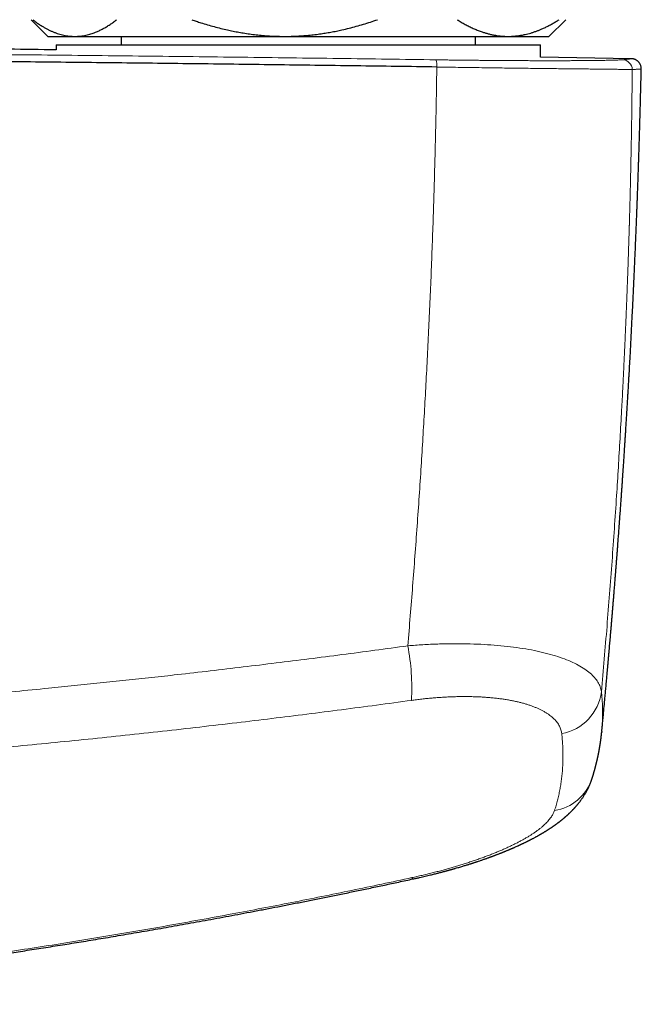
# Model space of a CAD drawing. Header units: millimetres. Extents: x 8 to 869, y 12 to 463.
# Tile 24 of 55: x 507 to 545, y 169 to 228. Entities that reach past the tile are written whole.
import ezdxf

# ---------------------------------------------------------------- set-up
doc = ezdxf.new("R2010")
doc.units = ezdxf.units.MM

msp = doc.modelspace()

# ---------------------------------------------------------------- linework, layer by layer
at = {"color": 7, "linetype": 'Continuous', "lineweight": 30}
for p, q in [((508, 227.917), (509, 226.917)), ((539, 226.917), (540, 227.917)), ((509, 226.917), (510.616, 226.917)), ((510.616, 226.917), (523.174, 226.917)), ((513.4, 226.917), (513.4, 226.417)), ((523.174, 226.917), (536.558, 226.917)), ((534.6, 226.417), (534.6, 226.917)), ((536.558, 226.917), (539, 226.917)), ((509.5, 226.417), (509.5, 226.102)), ((509.5, 226.417), (509.5, 226.102)), ((509.5, 226.417), (538.5, 226.417)), ((538.5, 225.667), (538.5, 226.417)), ((538.5, 225.667), (538.5, 226.417)), ((543.921, 225.578), (538.5, 225.678)), ((543.921, 225.578), (543.923, 225.578)), ((544.525, 224.963), (544.525, 224.963)), ((542.159, 185.269), (542.156, 185.242))]:
    msp.add_line(p, q, dxfattribs=at)
at = {"color": 252, "linetype": 'Continuous', "lineweight": 0, "flags": 128}
msp.add_lwpolyline([(530.794, 176.522), (530.806, 176.501), (530.817, 176.484), (530.827, 176.469), (530.837, 176.458), (530.846, 176.45), (530.855, 176.446), (530.862, 176.444), (530.866, 176.444)], dxfattribs=at)
at = {"color": 252, "linetype": 'Continuous', "lineweight": 0}
for centre, radius, start, end in [((531.18, 225.175), 1.109, 355.17612, 17.76897), ((543.384, 224.919), 0.599, 1.0599, 88.68912), ((517.665, 187.922), 13.121, 356.58745, 10.93471), ((539.232, 188.029), 2.93, 280.48685, 352.81517), ((538.9, 183.328), 2.816, 278.85061, 341.22763)]:
    msp.add_arc(centre, radius, start, end, dxfattribs=at)
at = {"color": 7, "linetype": 'Continuous', "lineweight": 30}
for points, knots in [([(508.102, 227.917), (508.169, 227.867), (508.301, 227.767), (508.502, 227.629), (508.688, 227.512), (508.858, 227.413), (509.013, 227.331), (509.167, 227.256), (509.324, 227.187), (509.483, 227.125), (509.643, 227.07), (509.803, 227.024), (509.965, 226.985), (510.127, 226.955), (510.29, 226.934), (510.453, 226.92), (510.562, 226.918), (510.616, 226.917)], [0, 0, 0, 0, 0.081976, 0.163962, 0.245936, 0.307749, 0.369574, 0.431398, 0.49321, 0.556281, 0.619369, 0.682455, 0.745525, 0.809135, 0.872763, 0.936391, 1, 1, 1, 1]), ([(510.616, 226.917), (510.645, 226.918), (510.729, 226.918), (510.866, 226.926), (511.029, 226.944), (511.191, 226.97), (511.352, 227.004), (511.505, 227.045), (511.649, 227.09), (511.784, 227.138), (511.94, 227.2), (512.116, 227.279), (512.316, 227.381), (512.519, 227.496), (512.724, 227.625), (512.928, 227.765), (513.063, 227.867), (513.13, 227.917)], [0, 0, 0, 0, 0.034083, 0.097391, 0.160726, 0.22407, 0.287406, 0.350716, 0.403936, 0.457161, 0.510382, 0.588811, 0.66724, 0.750415, 0.833615, 0.916819, 1, 1, 1, 1]), ([(517.614, 227.917), (517.706, 227.886), (517.889, 227.823), (518.204, 227.721), (518.557, 227.612), (518.951, 227.501), (519.348, 227.398), (519.728, 227.308), (520.092, 227.23), (520.439, 227.164), (520.802, 227.103), (521.181, 227.048), (521.577, 227.001), (521.974, 226.964), (522.373, 226.937), (522.773, 226.921), (523.04, 226.918), (523.174, 226.917)], [0, 0, 0, 0, 0.051217, 0.102435, 0.174578, 0.246739, 0.318897, 0.391038, 0.45329, 0.515548, 0.577799, 0.64795, 0.718111, 0.78826, 0.858836, 0.929425, 1, 1, 1, 1]), ([(523.174, 226.917), (523.238, 226.918), (523.43, 226.918), (523.749, 226.927), (524.13, 226.946), (524.511, 226.976), (524.891, 227.014), (525.256, 227.06), (525.606, 227.113), (525.942, 227.17), (526.276, 227.235), (526.642, 227.313), (527.039, 227.407), (527.467, 227.52), (527.892, 227.643), (528.314, 227.774), (528.594, 227.87), (528.733, 227.917)], [0, 0, 0, 0, 0.034083, 0.101348, 0.168644, 0.235952, 0.303251, 0.370518, 0.430447, 0.490389, 0.550332, 0.610262, 0.688185, 0.766138, 0.844107, 0.922069, 1, 1, 1, 1]), ([(533.512, 227.917), (533.59, 227.869), (533.746, 227.772), (533.982, 227.637), (534.22, 227.512), (534.46, 227.398), (534.702, 227.294), (534.926, 227.21), (535.132, 227.141), (535.319, 227.086), (535.508, 227.039), (535.697, 226.998), (535.887, 226.966), (536.077, 226.942), (536.269, 226.925), (536.429, 226.918), (536.525, 226.918), (536.558, 226.917)], [0, 0, 0, 0, 0.0794925, 0.1589941, 0.2384844, 0.3183785, 0.3982846, 0.4781764, 0.5392277, 0.6002931, 0.6613575, 0.7224074, 0.7839416, 0.8454921, 0.9070421, 0.9685757, 1, 1, 1, 1]), ([(536.558, 226.917), (536.625, 226.918), (536.761, 226.92), (536.964, 226.935), (537.168, 226.957), (537.37, 226.989), (537.562, 227.028), (537.742, 227.072), (537.912, 227.119), (538.079, 227.172), (538.245, 227.231), (538.409, 227.294), (538.588, 227.369), (538.782, 227.457), (538.989, 227.561), (539.195, 227.672), (539.4, 227.79), (539.535, 227.875), (539.603, 227.917)], [0, 0, 0, 0, 0.065449, 0.130926, 0.196415, 0.261894, 0.327345, 0.382403, 0.437466, 0.492525, 0.54654, 0.60056, 0.654576, 0.723644, 0.792733, 0.861832, 0.930927, 1, 1, 1, 1]), ([(509.5, 226.112), (508.55, 226.124), (505.037, 226.168), (498.963, 226.232), (491.489, 226.301), (484.229, 226.358), (477.183, 226.402), (470.136, 226.437), (463.09, 226.462), (456.043, 226.477), (448.782, 226.482), (441.309, 226.477), (433.621, 226.459), (425.934, 226.429), (418.247, 226.388), (410.56, 226.335), (402.873, 226.27), (395.519, 226.197), (390.729, 226.141), (388.5, 226.115)], [0, 0, 0, 0, 0.023559, 0.087088, 0.150617, 0.208853, 0.267088, 0.325324, 0.383561, 0.441797, 0.500033, 0.563564, 0.627094, 0.690625, 0.754155, 0.817685, 0.881214, 0.944743, 1, 1, 1, 1]), ([(532.285, 225.082), (530.665, 225.105), (527.425, 225.151), (522.562, 225.215), (517.696, 225.275), (512.828, 225.332), (507.958, 225.384), (503.179, 225.431), (498.49, 225.473), (493.893, 225.51), (489.295, 225.544), (484.695, 225.575), (480.094, 225.601), (475.492, 225.625), (470.89, 225.644), (466.287, 225.66), (461.683, 225.672), (457.106, 225.68), (452.557, 225.684), (448.034, 225.685), (443.512, 225.683), (438.963, 225.677), (434.386, 225.667), (429.782, 225.654), (425.179, 225.637), (420.577, 225.616), (416.003, 225.592), (411.457, 225.564), (406.94, 225.533), (402.424, 225.498), (397.879, 225.46), (393.305, 225.417), (388.701, 225.371), (384.1, 225.321), (379.5, 225.268), (374.902, 225.21), (370.307, 225.149), (367.246, 225.106), (365.715, 225.084)], [0, 0, 0, 0, 0.0292677, 0.0585355, 0.0878036, 0.1170719, 0.1463404, 0.1756091, 0.2032055, 0.230802, 0.2583986, 0.2859954, 0.3135923, 0.3411894, 0.3687865, 0.3963837, 0.423981, 0.4515783, 0.4786829, 0.5057876, 0.5328922, 0.5599969, 0.5875944, 0.6151918, 0.6427893, 0.6703867, 0.697984, 0.7250885, 0.7521929, 0.7792972, 0.8064015, 0.8340588, 0.8617159, 0.889373, 0.9170299, 0.9446868, 0.9723434, 1, 1, 1, 1]), ([(544.525, 224.963), (544.525, 224.986), (544.525, 225.03), (544.515, 225.095), (544.5, 225.155), (544.48, 225.209), (544.457, 225.258), (544.431, 225.303), (544.402, 225.343), (544.373, 225.379), (544.343, 225.41), (544.312, 225.437), (544.278, 225.463), (544.243, 225.487), (544.209, 225.507), (544.182, 225.52), (544.155, 225.532), (544.125, 225.544), (544.096, 225.553), (544.072, 225.559), (544.053, 225.564), (544.035, 225.568), (544.018, 225.57), (544.002, 225.573), (543.987, 225.575), (543.973, 225.576), (543.96, 225.577), (543.947, 225.578), (543.935, 225.578), (543.928, 225.578), (543.924, 225.578)], [0, 0, 0, 0, 0.032515, 0.064008, 0.094128, 0.122578, 0.149123, 0.173595, 0.200086, 0.223771, 0.246646, 0.268989, 0.290791, 0.317283, 0.341247, 0.361798, 0.38037, 0.419004, 0.460313, 0.493105, 0.52769, 0.565417, 0.607348, 0.653525, 0.703978, 0.755486, 0.810831, 0.870026, 0.933079, 1, 1, 1, 1]), ([(542.159, 185.269), (542.16, 185.282), (542.164, 185.315), (542.169, 185.37), (542.177, 185.457), (542.188, 185.571), (542.203, 185.721), (542.218, 185.888), (542.236, 186.071), (542.28, 186.54), (542.329, 187.063), (542.382, 187.636), (542.414, 187.982), (542.449, 188.37), (542.477, 188.673), (542.496, 188.888), (542.503, 188.972), (542.51, 189.048), (542.516, 189.112), (542.521, 189.166), (542.525, 189.211), (542.528, 189.247), (542.531, 189.277), (542.533, 189.303), (542.535, 189.331), (542.539, 189.366), (542.542, 189.41), (542.547, 189.461), (542.553, 189.524), (542.559, 189.601), (542.567, 189.691), (542.576, 189.792), (542.586, 189.901), (542.596, 190.013), (542.614, 190.219), (542.639, 190.515), (542.673, 190.897), (542.7, 191.221), (542.723, 191.489), (542.742, 191.707), (542.76, 191.929), (542.78, 192.159), (542.799, 192.396), (542.82, 192.641), (542.841, 192.892), (542.862, 193.152), (542.883, 193.416), (542.905, 193.683), (542.927, 193.954), (542.945, 194.181), (542.96, 194.363), (542.97, 194.493), (542.98, 194.617), (542.989, 194.734), (542.998, 194.847), (543.007, 194.956), (543.015, 195.059), (543.022, 195.153), (543.029, 195.238), (543.035, 195.313), (543.04, 195.379), (543.044, 195.435), (543.048, 195.481), (543.05, 195.517), (543.052, 195.544), (543.054, 195.569), (543.056, 195.596), (543.059, 195.632), (543.063, 195.679), (543.067, 195.738), (543.073, 195.812), (543.08, 195.902), (543.088, 196.01), (543.097, 196.128), (543.107, 196.26), (543.119, 196.407), (543.131, 196.57), (543.144, 196.745), (543.158, 196.931), (543.173, 197.13), (543.188, 197.325), (543.202, 197.514), (543.215, 197.696), (543.229, 197.885), (543.243, 198.081), (543.257, 198.279), (543.274, 198.508), (543.292, 198.764), (543.312, 199.044), (543.331, 199.314), (543.35, 199.573), (543.367, 199.822), (543.383, 200.059), (543.399, 200.286), (543.414, 200.502), (543.428, 200.708), (543.441, 200.903), (543.453, 201.087), (543.465, 201.26), (543.476, 201.423), (543.486, 201.58), (543.496, 201.736), (543.507, 201.897), (543.518, 202.063), (543.529, 202.236), (543.542, 202.438), (543.557, 202.672), (543.574, 202.939), (543.592, 203.218), (543.61, 203.509), (543.629, 203.809), (543.648, 204.119), (543.668, 204.438), (543.688, 204.769), (543.707, 205.087), (543.725, 205.391), (543.742, 205.679), (543.759, 205.973), (543.776, 206.27), (543.799, 206.665), (543.826, 207.16), (543.863, 207.828), (543.904, 208.574), (543.947, 209.401), (543.989, 210.238), (544.031, 211.085), (544.072, 211.943), (544.106, 212.675), (544.133, 213.278), (544.149, 213.653), (544.161, 213.934), (544.169, 214.117), (544.177, 214.296), (544.184, 214.478), (544.192, 214.663), (544.2, 214.85), (544.207, 215.029), (544.214, 215.197), (544.221, 215.357), (544.227, 215.514), (544.233, 215.667), (544.239, 215.815), (544.244, 215.951), (544.249, 216.075), (544.254, 216.188), (544.257, 216.285), (544.26, 216.367), (544.263, 216.435), (544.265, 216.494), (544.267, 216.545), (544.269, 216.587), (544.27, 216.623), (544.271, 216.651), (544.272, 216.676), (544.273, 216.699), (544.274, 216.729), (544.276, 216.768), (544.278, 216.818), (544.28, 216.878), (544.283, 216.949), (544.286, 217.03), (544.289, 217.122), (544.293, 217.222), (544.297, 217.329), (544.301, 217.444), (544.305, 217.567), (544.31, 217.7), (544.315, 217.842), (544.321, 217.99), (544.326, 218.144), (544.332, 218.303), (544.338, 218.471), (544.344, 218.646), (544.35, 218.842), (544.358, 219.06), (544.366, 219.301), (544.374, 219.553), (544.383, 219.817), (544.391, 220.092), (544.4, 220.373), (544.409, 220.66), (544.418, 220.951), (544.427, 221.253), (544.436, 221.565), (544.445, 221.887), (544.455, 222.22), (544.464, 222.563), (544.474, 222.916), (544.483, 223.28), (544.493, 223.651), (544.502, 224.031), (544.511, 224.418), (544.519, 224.73), (544.523, 224.913), (544.524, 224.963)], [0, 0, 0, 0, 0.000915, 0.00244, 0.004078, 0.007406, 0.010881, 0.01521, 0.019747, 0.024484, 0.050043, 0.058526, 0.067082, 0.075747, 0.087352, 0.089635, 0.091733, 0.093604, 0.095249, 0.096524, 0.09762, 0.098536, 0.099272, 0.099839, 0.100456, 0.101356, 0.102442, 0.103715, 0.105175, 0.107156, 0.109402, 0.111913, 0.114672, 0.117475, 0.120256, 0.130021, 0.13952, 0.148755, 0.154168, 0.159511, 0.165016, 0.170739, 0.17668, 0.182728, 0.188987, 0.195457, 0.202137, 0.20868, 0.215413, 0.222336, 0.225666, 0.228953, 0.232052, 0.234963, 0.237685, 0.240499, 0.243078, 0.245421, 0.247529, 0.249402, 0.251039, 0.252441, 0.253607, 0.254453, 0.255109, 0.255657, 0.256324, 0.257124, 0.258375, 0.259852, 0.261495, 0.263924, 0.266614, 0.269564, 0.272775, 0.276534, 0.280598, 0.284966, 0.289637, 0.294613, 0.299892, 0.304253, 0.308802, 0.313538, 0.318462, 0.323476, 0.328381, 0.335668, 0.342688, 0.349441, 0.355926, 0.362144, 0.368094, 0.373777, 0.379193, 0.384341, 0.389222, 0.393836, 0.398183, 0.402262, 0.406074, 0.410009, 0.414031, 0.418209, 0.422544, 0.427036, 0.433466, 0.440193, 0.447216, 0.454535, 0.462152, 0.469921, 0.477977, 0.486319, 0.494947, 0.502057, 0.509349, 0.516801, 0.524304, 0.531845, 0.546771, 0.561847, 0.582478, 0.603383, 0.624562, 0.646015, 0.667742, 0.689744, 0.701619, 0.713571, 0.718289, 0.722971, 0.727495, 0.731856, 0.736834, 0.741579, 0.746093, 0.750375, 0.754424, 0.758242, 0.762298, 0.766054, 0.769511, 0.772667, 0.775524, 0.77808, 0.780033, 0.781765, 0.783277, 0.784568, 0.785639, 0.786493, 0.787274, 0.78782, 0.78837, 0.789097, 0.790094, 0.791362, 0.7929, 0.794709, 0.796788, 0.799138, 0.801759, 0.804449, 0.807375, 0.810536, 0.813934, 0.817568, 0.821437, 0.825302, 0.829376, 0.83366, 0.838155, 0.842859, 0.84872, 0.854878, 0.861332, 0.868083, 0.875131, 0.882475, 0.889672, 0.897133, 0.904859, 0.912849, 0.921103, 0.929622, 0.938406, 0.947454, 0.956768, 0.966346, 0.976012, 0.985934, 0.996112, 1, 1, 1, 1]), ([(541.567, 182.421), (541.571, 182.433), (541.577, 182.454), (541.587, 182.484), (541.596, 182.511), (541.603, 182.534), (541.61, 182.555), (541.616, 182.573), (541.621, 182.592), (541.627, 182.61), (541.633, 182.63), (541.64, 182.652), (541.647, 182.677), (541.654, 182.699), (541.66, 182.719), (541.665, 182.735), (541.669, 182.749), (541.673, 182.76), (541.676, 182.771), (541.679, 182.782), (541.683, 182.796), (541.688, 182.812), (541.693, 182.832), (541.699, 182.851), (541.704, 182.868), (541.708, 182.883), (541.713, 182.898), (541.717, 182.913), (541.722, 182.929), (541.727, 182.948), (541.733, 182.971), (541.741, 182.999), (541.75, 183.03), (541.757, 183.058), (541.763, 183.081), (541.768, 183.097), (541.772, 183.111), (541.775, 183.125), (541.779, 183.14), (541.784, 183.157), (541.789, 183.176), (541.794, 183.195), (541.798, 183.214), (541.803, 183.23), (541.806, 183.244), (541.81, 183.258), (541.814, 183.274), (541.818, 183.292), (541.823, 183.312), (541.828, 183.332), (541.833, 183.349), (541.836, 183.364), (541.839, 183.376), (541.842, 183.389), (541.846, 183.402), (541.85, 183.418), (541.854, 183.437), (541.859, 183.457), (541.864, 183.479), (541.869, 183.502), (541.875, 183.525), (541.881, 183.552), (541.889, 183.586), (541.898, 183.629), (541.908, 183.672), (541.918, 183.715), (541.927, 183.758), (541.935, 183.799), (541.943, 183.837), (541.95, 183.872), (541.958, 183.907), (541.965, 183.943), (541.972, 183.978), (541.977, 184.007), (541.982, 184.031), (541.986, 184.05), (541.99, 184.072), (541.994, 184.095), (541.998, 184.117), (542.002, 184.136), (542.004, 184.151), (542.007, 184.164), (542.009, 184.175), (542.011, 184.186), (542.013, 184.198), (542.016, 184.213), (542.019, 184.231), (542.022, 184.25), (542.025, 184.268), (542.028, 184.285), (542.03, 184.298), (542.032, 184.309), (542.034, 184.319), (542.036, 184.33), (542.038, 184.345), (542.042, 184.367), (542.046, 184.394), (542.051, 184.423), (542.056, 184.455), (542.06, 184.482), (542.064, 184.504), (542.066, 184.518), (542.068, 184.531), (542.07, 184.543), (542.072, 184.556), (542.074, 184.571), (542.077, 184.59), (542.08, 184.614), (542.084, 184.64), (542.087, 184.665), (542.091, 184.688), (542.094, 184.711), (542.097, 184.734), (542.101, 184.759), (542.104, 184.785), (542.107, 184.81), (542.111, 184.835), (542.114, 184.858), (542.116, 184.881), (542.119, 184.903), (542.122, 184.926), (542.125, 184.952), (542.129, 184.981), (542.132, 185.007), (542.134, 185.027), (542.135, 185.04), (542.137, 185.051), (542.138, 185.061), (542.139, 185.07), (542.14, 185.078), (542.141, 185.088), (542.142, 185.099), (542.144, 185.114), (542.146, 185.132), (542.148, 185.154), (542.15, 185.178), (542.153, 185.206), (542.155, 185.225), (542.156, 185.235)], [0, 0, 0, 0, 0.0124, 0.023452, 0.033156, 0.041511, 0.048893, 0.05576, 0.062112, 0.06869, 0.075927, 0.084006, 0.092925, 0.102595, 0.109039, 0.114745, 0.119712, 0.123941, 0.127464, 0.131331, 0.136053, 0.142234, 0.149448, 0.156766, 0.163053, 0.168305, 0.173516, 0.178631, 0.184598, 0.191418, 0.199051, 0.209758, 0.221161, 0.233239, 0.240016, 0.245854, 0.250753, 0.255289, 0.260663, 0.266793, 0.273769, 0.281148, 0.287677, 0.293687, 0.298615, 0.303088, 0.308581, 0.315156, 0.322813, 0.330139, 0.336434, 0.341695, 0.345921, 0.34988, 0.354722, 0.360459, 0.36709, 0.374594, 0.382058, 0.391045, 0.399142, 0.406346, 0.420378, 0.435871, 0.451448, 0.466718, 0.481725, 0.497463, 0.510368, 0.522196, 0.534092, 0.54751, 0.560583, 0.572003, 0.578307, 0.585282, 0.592928, 0.601247, 0.609838, 0.615859, 0.621167, 0.62576, 0.62964, 0.633051, 0.637417, 0.642713, 0.648937, 0.656027, 0.662695, 0.668432, 0.672991, 0.676723, 0.680093, 0.683858, 0.688028, 0.69648, 0.706104, 0.716496, 0.727621, 0.739325, 0.745342, 0.750444, 0.754631, 0.758485, 0.76303, 0.768284, 0.774247, 0.783596, 0.79302, 0.801607, 0.809357, 0.817492, 0.825449, 0.834087, 0.843332, 0.852382, 0.861019, 0.869068, 0.876856, 0.884386, 0.892297, 0.901333, 0.911495, 0.922616, 0.927729, 0.932282, 0.936272, 0.939702, 0.94257, 0.94493, 0.948156, 0.952185, 0.95734, 0.96362, 0.971027, 0.979559, 0.989217, 1, 1, 1, 1]), ([(530.866, 176.444), (530.932, 176.459), (531.061, 176.487), (531.249, 176.529), (531.427, 176.57), (531.595, 176.609), (531.752, 176.647), (531.896, 176.681), (532.029, 176.714), (532.149, 176.744), (532.26, 176.772), (532.362, 176.798), (532.456, 176.822), (532.541, 176.844), (532.617, 176.864), (532.684, 176.882), (532.742, 176.898), (532.792, 176.911), (532.833, 176.922), (532.865, 176.931), (532.891, 176.938), (532.911, 176.943), (532.928, 176.948), (532.944, 176.953), (532.965, 176.958), (532.993, 176.966), (533.033, 176.977), (533.078, 176.989), (533.127, 177.003), (533.179, 177.018), (533.235, 177.033), (533.291, 177.049), (533.347, 177.065), (533.429, 177.089), (533.535, 177.119), (533.662, 177.157), (533.779, 177.192), (533.887, 177.224), (533.986, 177.254), (534.075, 177.282), (534.156, 177.307), (534.228, 177.329), (534.288, 177.349), (534.338, 177.364), (534.379, 177.377), (534.415, 177.389), (534.448, 177.4), (534.48, 177.41), (534.514, 177.421), (534.553, 177.434), (534.599, 177.449), (534.652, 177.466), (534.712, 177.486), (534.81, 177.519), (534.942, 177.563), (535.074, 177.609), (535.173, 177.643), (535.238, 177.666), (535.3, 177.688), (535.356, 177.708), (535.402, 177.725), (535.434, 177.736), (535.455, 177.744), (535.468, 177.749), (535.482, 177.754), (535.499, 177.76), (535.523, 177.769), (535.552, 177.779), (535.585, 177.791), (535.627, 177.807), (535.674, 177.825), (535.726, 177.844), (535.774, 177.862), (535.822, 177.88), (535.874, 177.9), (535.932, 177.922), (535.996, 177.947), (536.053, 177.969), (536.099, 177.987), (536.131, 178), (536.159, 178.011), (536.182, 178.02), (536.201, 178.028), (536.217, 178.034), (536.233, 178.04), (536.253, 178.048), (536.28, 178.059), (536.312, 178.072), (536.346, 178.086), (536.379, 178.1), (536.412, 178.113), (536.453, 178.13), (536.5, 178.149), (536.556, 178.172), (536.611, 178.196), (536.665, 178.218), (536.714, 178.239), (536.754, 178.257), (536.785, 178.27), (536.811, 178.281), (536.839, 178.293), (536.871, 178.307), (536.907, 178.323), (536.966, 178.349), (537.044, 178.384), (537.122, 178.419), (537.181, 178.446), (537.223, 178.466), (537.263, 178.484), (537.3, 178.501), (537.334, 178.517), (537.366, 178.532), (537.403, 178.549), (537.446, 178.57), (537.496, 178.594), (537.546, 178.618), (537.596, 178.643), (537.645, 178.667), (537.688, 178.688), (537.726, 178.707), (537.76, 178.724), (537.797, 178.743), (537.833, 178.761), (537.866, 178.778), (537.894, 178.793), (537.927, 178.81), (537.968, 178.831), (538.024, 178.86), (538.087, 178.894), (538.151, 178.929), (538.213, 178.962), (538.275, 178.997), (538.325, 179.025), (538.362, 179.046), (538.385, 179.058), (538.41, 179.072), (538.438, 179.089), (538.467, 179.105), (538.495, 179.122), (538.522, 179.137), (538.549, 179.153), (538.581, 179.172), (538.615, 179.192), (538.646, 179.211), (538.674, 179.227), (538.7, 179.243), (538.727, 179.26), (538.755, 179.276), (538.78, 179.292), (538.804, 179.307), (538.83, 179.323), (538.861, 179.342), (538.896, 179.364), (538.932, 179.387), (538.966, 179.409), (538.999, 179.431), (539.034, 179.454), (539.072, 179.479), (539.107, 179.501), (539.137, 179.522), (539.169, 179.543), (539.198, 179.563), (539.223, 179.58), (539.239, 179.591), (539.254, 179.602), (539.27, 179.613), (539.289, 179.626), (539.31, 179.641), (539.333, 179.657), (539.357, 179.674), (539.38, 179.691), (539.4, 179.705), (539.417, 179.717), (539.435, 179.73), (539.456, 179.746), (539.478, 179.762), (539.499, 179.777), (539.517, 179.79), (539.533, 179.803), (539.55, 179.816), (539.569, 179.83), (539.59, 179.846), (539.613, 179.864), (539.637, 179.882), (539.659, 179.899), (539.677, 179.913), (539.694, 179.926), (539.708, 179.937), (539.721, 179.947), (539.735, 179.958), (539.751, 179.972), (539.771, 179.988), (539.793, 180.005), (539.812, 180.021), (539.832, 180.038), (539.856, 180.057), (539.887, 180.083), (539.917, 180.108), (539.942, 180.13), (539.961, 180.146), (539.979, 180.162), (539.998, 180.178), (540.018, 180.196), (540.041, 180.215), (540.063, 180.235), (540.083, 180.253), (540.099, 180.268), (540.115, 180.282), (540.131, 180.297), (540.15, 180.314), (540.172, 180.334), (540.194, 180.355), (540.214, 180.374), (540.23, 180.39), (540.245, 180.404), (540.26, 180.419), (540.276, 180.434), (540.294, 180.451), (540.313, 180.47), (540.334, 180.491), (540.355, 180.512), (540.375, 180.533), (540.395, 180.553), (540.416, 180.574), (540.436, 180.595), (540.458, 180.618), (540.482, 180.644), (540.509, 180.672), (540.535, 180.701), (540.559, 180.728), (540.582, 180.754), (540.605, 180.78), (540.629, 180.807), (540.654, 180.835), (540.679, 180.865), (540.706, 180.897), (540.735, 180.932), (540.762, 180.965), (540.791, 181.002), (540.823, 181.043), (540.859, 181.09), (540.895, 181.138), (540.933, 181.19), (540.974, 181.247), (541.019, 181.313), (541.066, 181.384), (541.112, 181.456), (541.153, 181.523), (541.189, 181.584), (541.221, 181.639), (541.252, 181.695), (541.284, 181.755), (541.314, 181.814), (541.343, 181.871), (541.369, 181.924), (541.394, 181.979), (541.419, 182.034), (541.441, 182.086), (541.46, 182.131), (541.476, 182.172), (541.493, 182.213), (541.506, 182.248), (541.516, 182.276), (541.523, 182.295), (541.531, 182.318), (541.541, 182.345), (541.553, 182.381), (541.562, 182.407), (541.567, 182.421)], [0, 0, 0, 0, 0.013278, 0.025891, 0.037841, 0.049126, 0.059748, 0.069706, 0.078487, 0.086677, 0.094276, 0.101285, 0.107703, 0.11353, 0.118765, 0.123409, 0.127461, 0.130922, 0.133744, 0.135995, 0.137678, 0.139073, 0.14018, 0.141216, 0.142474, 0.144458, 0.147177, 0.150633, 0.153864, 0.15755, 0.161583, 0.165562, 0.169447, 0.173239, 0.182935, 0.191962, 0.200318, 0.208002, 0.215135, 0.22157, 0.227363, 0.232604, 0.237292, 0.240588, 0.243542, 0.246154, 0.248444, 0.250888, 0.253215, 0.256031, 0.259406, 0.26334, 0.267834, 0.272831, 0.285025, 0.297585, 0.302517, 0.307504, 0.31248, 0.316807, 0.320322, 0.323024, 0.324235, 0.325164, 0.326077, 0.327439, 0.329257, 0.331532, 0.334219, 0.336887, 0.341334, 0.345372, 0.349002, 0.352636, 0.356747, 0.361337, 0.366407, 0.371949, 0.374913, 0.377517, 0.379759, 0.381641, 0.383161, 0.384319, 0.385435, 0.387035, 0.389239, 0.391962, 0.394784, 0.397545, 0.400244, 0.40288, 0.407474, 0.412058, 0.416645, 0.421232, 0.425469, 0.42911, 0.431342, 0.433342, 0.435634, 0.438327, 0.441421, 0.444912, 0.453302, 0.461307, 0.46523, 0.468955, 0.472466, 0.475756, 0.478712, 0.48134, 0.484326, 0.488451, 0.49298, 0.497643, 0.502057, 0.506486, 0.510942, 0.513909, 0.516938, 0.520355, 0.523984, 0.527091, 0.529615, 0.531837, 0.536112, 0.5413, 0.547561, 0.554142, 0.559698, 0.565503, 0.57213, 0.574417, 0.576453, 0.578863, 0.581702, 0.584807, 0.58762, 0.590093, 0.592684, 0.595935, 0.599658, 0.602882, 0.605507, 0.608046, 0.610877, 0.613941, 0.616587, 0.618748, 0.621204, 0.624676, 0.628451, 0.632282, 0.635938, 0.639188, 0.64286, 0.647317, 0.6513, 0.653972, 0.657208, 0.661557, 0.663704, 0.665268, 0.666814, 0.668619, 0.670683, 0.673004, 0.675581, 0.678415, 0.681044, 0.683256, 0.685011, 0.686905, 0.689319, 0.692065, 0.69438, 0.696431, 0.698146, 0.700072, 0.702219, 0.704653, 0.707394, 0.710216, 0.712788, 0.714982, 0.716808, 0.718486, 0.719949, 0.721427, 0.723351, 0.725791, 0.728569, 0.730914, 0.732736, 0.735893, 0.739553, 0.743822, 0.746579, 0.748807, 0.750869, 0.753154, 0.755677, 0.758459, 0.761403, 0.763928, 0.765835, 0.767711, 0.769663, 0.77198, 0.774863, 0.777877, 0.780387, 0.782433, 0.784341, 0.786203, 0.788212, 0.790471, 0.79299, 0.795776, 0.798664, 0.801121, 0.803902, 0.806525, 0.809168, 0.811982, 0.815329, 0.819091, 0.822744, 0.826085, 0.828978, 0.832304, 0.835627, 0.838893, 0.842461, 0.846399, 0.850573, 0.854616, 0.858195, 0.863339, 0.868702, 0.874223, 0.879628, 0.886034, 0.893185, 0.900953, 0.908539, 0.915933, 0.921617, 0.927197, 0.932681, 0.938361, 0.944688, 0.949819, 0.954803, 0.959946, 0.965441, 0.970184, 0.974266, 0.977766, 0.981358, 0.985459, 0.987169, 0.988835, 0.990632, 0.993074, 0.996197, 1, 1, 1, 1]), ([(480.186, 168.934), (480.254, 168.939), (480.437, 168.954), (480.732, 168.978), (481.068, 169.006), (481.4, 169.034), (481.727, 169.062), (482.05, 169.089), (482.361, 169.116), (482.66, 169.142), (482.948, 169.167), (483.22, 169.191), (483.478, 169.214), (483.727, 169.237), (483.974, 169.259), (484.221, 169.282), (484.754, 169.331), (485.572, 169.407), (486.776, 169.523), (488.079, 169.653), (489.198, 169.769), (490.033, 169.857), (490.583, 169.917), (491.129, 169.976), (491.671, 170.036), (492.207, 170.096), (492.738, 170.156), (493.259, 170.216), (493.771, 170.275), (494.273, 170.334), (494.766, 170.392), (495.24, 170.449), (495.697, 170.505), (496.137, 170.558), (496.568, 170.612), (496.991, 170.664), (497.405, 170.716), (497.751, 170.76), (498.036, 170.797), (498.265, 170.826), (498.505, 170.857), (498.756, 170.889), (499.016, 170.923), (499.286, 170.959), (499.564, 170.995), (499.852, 171.033), (500.153, 171.073), (500.466, 171.115), (500.792, 171.159), (501.129, 171.205), (501.476, 171.253), (501.832, 171.301), (502.197, 171.352), (502.569, 171.404), (502.952, 171.458), (503.349, 171.514), (503.758, 171.572), (504.181, 171.633), (504.615, 171.696), (505.059, 171.761), (505.515, 171.828), (505.981, 171.897), (506.467, 171.97), (506.974, 172.047), (507.503, 172.127), (508.043, 172.21), (508.596, 172.296), (509.16, 172.385), (509.726, 172.474), (510.291, 172.565), (510.856, 172.656), (511.432, 172.75), (512.019, 172.847), (512.616, 172.946), (513.224, 173.048), (513.842, 173.153), (514.471, 173.26), (515.111, 173.371), (515.757, 173.484), (516.41, 173.599), (517.069, 173.716), (517.738, 173.836), (518.422, 173.961), (519.121, 174.089), (519.834, 174.221), (520.557, 174.357), (521.291, 174.496), (522.031, 174.638), (522.777, 174.782), (523.529, 174.929), (524.29, 175.079), (525.068, 175.234), (525.86, 175.394), (526.669, 175.559), (527.488, 175.728), (528.317, 175.901), (529.157, 176.078), (530.008, 176.259), (530.578, 176.382), (530.865, 176.444)], [0, 0, 0, 0, 0.0039683, 0.010735, 0.0173017, 0.0236685, 0.0302028, 0.0365123, 0.042597, 0.048457, 0.0540923, 0.059503, 0.0644033, 0.0692418, 0.0740803, 0.0789188, 0.0837574, 0.105358, 0.1269591, 0.1544522, 0.1819467, 0.1927486, 0.2035508, 0.2142874, 0.2248487, 0.235443, 0.2458531, 0.2560789, 0.2661205, 0.275978, 0.2856514, 0.2951406, 0.3039379, 0.3125709, 0.3210396, 0.329344, 0.3374842, 0.345461, 0.3497571, 0.3542662, 0.3589884, 0.3639237, 0.3690721, 0.3743359, 0.3798052, 0.38548, 0.3913604, 0.3975589, 0.4039704, 0.4105951, 0.4174328, 0.4244836, 0.431616, 0.4389539, 0.4464975, 0.4542466, 0.4623658, 0.4706992, 0.4792467, 0.4880083, 0.4969841, 0.5061741, 0.5155783, 0.5257641, 0.5361899, 0.5468557, 0.5577616, 0.5689076, 0.5802938, 0.5912494, 0.6024186, 0.6138015, 0.6253981, 0.6372085, 0.6492328, 0.6614709, 0.6739231, 0.6865893, 0.6994696, 0.7123284, 0.725394, 0.7386663, 0.7521455, 0.7660825, 0.7802342, 0.7946006, 0.809182, 0.8239784, 0.83872, 0.8536692, 0.8688262, 0.8841911, 0.9000841, 0.9161939, 0.9325205, 0.9490643, 0.9658254, 0.9828039, 1, 1, 1, 1])]:
    msp.add_open_spline(points, degree=3, knots=knots, dxfattribs=at)
at = {"color": 252, "linetype": 'Continuous', "lineweight": 0}
for points, knots in [([(532.236, 225.513), (530.3, 225.541), (526.428, 225.595), (520.615, 225.669), (514.798, 225.738), (508.979, 225.801), (503.156, 225.858), (497.331, 225.909), (491.503, 225.955), (485.907, 225.993), (480.542, 226.024), (475.409, 226.05), (470.275, 226.071), (465.346, 226.087), (460.621, 226.098), (456.283, 226.105), (452.867, 226.108), (450.702, 226.109), (449.749, 226.109), (449.364, 226.109), (449.222, 226.109), (449.177, 226.109), (449.133, 226.109), (449.089, 226.109), (449.044, 226.109), (448.883, 226.109), (448.593, 226.109), (448.161, 226.109), (447.692, 226.109), (447.185, 226.109), (446.642, 226.109), (446.073, 226.108), (445.48, 226.108), (444.865, 226.108), (444.217, 226.107), (443.535, 226.107), (442.791, 226.106), (441.982, 226.105), (441.104, 226.104), (440.185, 226.103), (439.224, 226.101), (438.222, 226.099), (437.18, 226.097), (436.095, 226.095), (434.99, 226.093), (433.864, 226.09), (432.719, 226.087), (431.536, 226.083), (430.317, 226.08), (429.06, 226.075), (427.792, 226.071), (426.513, 226.066), (425.226, 226.061), (423.906, 226.056), (422.553, 226.05), (421.166, 226.043), (419.747, 226.036), (418.295, 226.029), (416.809, 226.021), (415.291, 226.012), (413.686, 226.003), (411.992, 225.992), (410.281, 225.981), (409.081, 225.973), (408.405, 225.969), (408.192, 225.967), (407.979, 225.966), (407.765, 225.964), (407.551, 225.963), (406.709, 225.957), (405.255, 225.946), (403.205, 225.93), (401.202, 225.914), (399.245, 225.898), (397.345, 225.881), (395.502, 225.865), (393.715, 225.848), (391.973, 225.831), (390.265, 225.814), (388.591, 225.797), (386.951, 225.78), (385.359, 225.763), (383.812, 225.746), (382.312, 225.729), (380.859, 225.712), (379.452, 225.695), (378.092, 225.679), (376.778, 225.663), (375.51, 225.647), (374.289, 225.631), (373.114, 225.616), (371.985, 225.601), (370.931, 225.587), (369.95, 225.574), (369.037, 225.562), (368.164, 225.549), (367.329, 225.538), (366.533, 225.527), (366.016, 225.519), (365.764, 225.516)], [0, 0, 0, 0, 0.034999, 0.069998, 0.104998, 0.139997, 0.174997, 0.209997, 0.244997, 0.279997, 0.310798, 0.341598, 0.372398, 0.403199, 0.430303, 0.457407, 0.481259, 0.491754, 0.496371, 0.498403, 0.498669, 0.498935, 0.499201, 0.499467, 0.499733, 0.5, 0.502366, 0.504956, 0.50777, 0.510807, 0.514068, 0.517552, 0.521042, 0.524731, 0.528619, 0.532705, 0.536991, 0.542008, 0.547273, 0.552785, 0.558545, 0.564553, 0.570808, 0.57731, 0.584061, 0.590705, 0.597573, 0.604664, 0.611979, 0.619518, 0.62728, 0.634803, 0.642526, 0.650446, 0.658566, 0.666885, 0.675402, 0.684118, 0.693032, 0.702146, 0.711458, 0.721931, 0.732644, 0.742271, 0.743546, 0.744823, 0.746104, 0.747388, 0.748675, 0.749966, 0.762554, 0.774865, 0.786899, 0.798655, 0.810135, 0.82114, 0.831878, 0.842348, 0.852551, 0.862687, 0.872544, 0.882124, 0.891424, 0.900447, 0.909191, 0.917657, 0.925845, 0.933754, 0.941385, 0.948738, 0.955812, 0.962608, 0.969126, 0.974857, 0.980353, 0.985615, 0.990644, 0.995439, 1, 1, 1, 1]), ([(543.398, 225.518), (543.383, 225.516), (543.352, 225.514), (543.291, 225.51), (543.218, 225.506), (543.133, 225.502), (543.037, 225.499), (542.931, 225.495), (542.816, 225.492), (542.693, 225.489), (542.56, 225.486), (542.417, 225.483), (542.261, 225.48), (542.091, 225.478), (541.907, 225.475), (541.713, 225.473), (541.507, 225.471), (541.291, 225.469), (541.073, 225.467), (540.855, 225.466), (540.639, 225.464), (540.441, 225.463), (540.262, 225.463), (540.113, 225.462), (539.993, 225.462), (539.922, 225.462), (539.896, 225.462), (539.888, 225.462), (539.879, 225.461), (539.871, 225.461), (539.863, 225.461), (539.847, 225.461), (539.82, 225.461), (539.78, 225.461), (539.731, 225.461), (539.674, 225.461), (539.608, 225.461), (539.534, 225.461), (539.451, 225.461), (539.359, 225.461), (539.259, 225.461), (539.149, 225.461), (539.031, 225.461), (538.902, 225.461), (538.777, 225.461), (538.655, 225.461), (538.539, 225.461), (538.404, 225.461), (538.298, 225.461), (538.225, 225.462), (538.204, 225.462), (538.184, 225.462), (538.164, 225.462), (538.086, 225.462), (537.95, 225.462), (537.749, 225.463), (537.544, 225.464), (537.337, 225.465), (537.137, 225.466), (536.951, 225.467), (536.78, 225.467), (536.661, 225.468), (536.586, 225.469), (536.551, 225.469), (536.518, 225.469), (536.484, 225.469), (536.451, 225.469), (536.418, 225.47), (536.293, 225.47), (536.073, 225.472), (535.756, 225.474), (535.435, 225.477), (535.111, 225.48), (534.783, 225.483), (534.452, 225.486), (534.127, 225.489), (533.809, 225.493), (533.498, 225.497), (533.185, 225.5), (532.87, 225.505), (532.554, 225.509), (532.342, 225.512), (532.236, 225.513)], [0, 0, 0, 0, 0.023472, 0.046917, 0.070337, 0.093736, 0.117114, 0.140475, 0.162487, 0.184486, 0.206473, 0.228452, 0.250423, 0.273696, 0.296965, 0.320231, 0.343498, 0.366768, 0.390045, 0.410537, 0.431039, 0.451556, 0.465107, 0.478666, 0.490606, 0.495863, 0.496551, 0.49724, 0.497928, 0.498617, 0.499305, 0.499994, 0.502655, 0.506004, 0.510042, 0.514768, 0.520087, 0.52607, 0.532719, 0.540032, 0.548008, 0.556489, 0.56561, 0.57537, 0.58577, 0.593952, 0.602491, 0.611385, 0.623671, 0.625482, 0.626898, 0.628309, 0.629716, 0.631118, 0.645072, 0.658536, 0.673243, 0.687318, 0.700762, 0.713575, 0.72433, 0.734597, 0.736835, 0.739048, 0.741237, 0.743401, 0.745541, 0.747656, 0.749747, 0.769748, 0.789747, 0.809745, 0.829741, 0.849739, 0.86974, 0.889746, 0.908092, 0.926446, 0.94481, 0.963189, 0.981584, 1, 1, 1, 1]), ([(543.923, 225.578), (543.926, 225.578), (543.935, 225.578), (543.938, 225.577), (543.934, 225.575), (543.918, 225.572), (543.891, 225.568), (543.852, 225.564), (543.803, 225.558), (543.743, 225.552), (543.673, 225.544), (543.592, 225.536), (543.502, 225.527), (543.432, 225.521), (543.398, 225.518)], [0, 0, 0, 0, 0.042706, 0.130153, 0.217601, 0.305061, 0.392542, 0.480054, 0.567605, 0.655205, 0.741298, 0.827455, 0.913686, 1, 1, 1, 1]), ([(530.549, 190.411), (530.598, 191.007), (530.699, 192.199), (530.841, 193.988), (530.977, 195.781), (531.107, 197.576), (531.232, 199.375), (531.347, 201.142), (531.454, 202.878), (531.554, 204.582), (531.648, 206.288), (531.736, 207.997), (531.818, 209.708), (531.895, 211.421), (531.965, 213.137), (532.03, 214.855), (532.088, 216.575), (532.14, 218.287), (532.186, 219.991), (532.225, 221.686), (532.259, 223.384), (532.277, 224.515), (532.285, 225.082)], [0, 0, 0, 0, 0.051139, 0.102401, 0.1537862, 0.2052949, 0.2569272, 0.3086835, 0.357596, 0.4066191, 0.455753, 0.5049978, 0.5543539, 0.6038215, 0.6534007, 0.7030918, 0.752895, 0.8028106, 0.8519444, 0.9011871, 0.9505389, 1, 1, 1, 1]), ([(543.983, 224.93), (543.953, 224.93), (543.892, 224.932), (543.75, 224.934), (543.571, 224.937), (543.352, 224.94), (543.095, 224.944), (542.8, 224.947), (542.468, 224.951), (542.099, 224.955), (541.695, 224.96), (541.256, 224.965), (540.782, 224.97), (540.299, 224.975), (539.813, 224.981), (539.33, 224.986), (538.826, 224.992), (538.303, 224.998), (537.762, 225.005), (537.204, 225.012), (536.63, 225.019), (536.042, 225.027), (535.441, 225.035), (534.828, 225.044), (534.205, 225.053), (533.572, 225.062), (532.932, 225.071), (532.501, 225.078), (532.285, 225.082)], [0, 0, 0, 0, 0.041799, 0.083521, 0.12518, 0.166789, 0.208358, 0.2499, 0.291427, 0.332953, 0.374495, 0.416073, 0.457711, 0.499439, 0.535239, 0.571014, 0.606769, 0.642508, 0.678235, 0.713951, 0.74966, 0.785366, 0.821074, 0.856791, 0.892527, 0.928295, 0.964112, 1, 1, 1, 1]), ([(542.14, 187.662), (542.197, 188.314), (542.312, 189.618), (542.474, 191.574), (542.629, 193.529), (542.776, 195.483), (542.915, 197.437), (543.04, 199.313), (543.153, 201.109), (543.255, 202.827), (543.342, 204.396), (543.399, 205.495), (543.427, 206.036), (543.433, 206.168), (543.435, 206.209), (543.437, 206.25), (543.439, 206.291), (543.441, 206.33), (543.445, 206.414), (543.452, 206.544), (543.463, 206.762), (543.475, 207.025), (543.49, 207.337), (543.506, 207.66), (543.521, 207.995), (543.536, 208.33), (543.552, 208.665), (543.566, 208.999), (543.581, 209.343), (543.597, 209.696), (543.612, 210.071), (543.629, 210.469), (543.641, 210.767), (543.648, 210.95), (543.651, 211.022), (543.654, 211.101), (543.657, 211.187), (543.661, 211.272), (543.666, 211.394), (543.672, 211.552), (543.68, 211.773), (543.689, 212.017), (543.699, 212.282), (543.708, 212.538), (543.717, 212.784), (543.726, 213.02), (543.734, 213.247), (543.741, 213.471), (543.749, 213.692), (543.756, 213.908), (543.763, 214.113), (543.769, 214.306), (543.775, 214.483), (543.78, 214.643), (543.784, 214.789), (543.789, 214.925), (543.793, 215.051), (543.796, 215.168), (543.799, 215.275), (543.802, 215.373), (543.805, 215.463), (543.807, 215.543), (543.809, 215.596), (543.81, 215.624), (543.81, 215.632), (543.81, 215.64), (543.81, 215.647), (543.811, 215.661), (543.812, 215.713), (543.816, 215.834), (543.824, 216.109), (543.835, 216.503), (543.848, 216.98), (543.86, 217.445), (543.871, 217.902), (543.881, 218.35), (543.891, 218.789), (543.901, 219.216), (543.909, 219.631), (543.915, 219.94), (543.919, 220.147), (543.921, 220.247), (543.923, 220.336), (543.924, 220.416), (543.926, 220.497), (543.927, 220.584), (543.929, 220.677), (543.931, 220.785), (543.933, 220.909), (543.936, 221.051), (543.938, 221.203), (543.941, 221.364), (543.943, 221.527), (543.946, 221.693), (543.948, 221.859), (543.951, 222.034), (543.953, 222.181), (543.955, 222.298), (543.956, 222.383), (543.957, 222.47), (543.958, 222.557), (543.959, 222.641), (543.96, 222.721), (543.962, 222.851), (543.964, 223.03), (543.967, 223.255), (543.969, 223.473), (543.972, 223.694), (543.974, 223.918), (543.976, 224.143), (543.978, 224.357), (543.98, 224.559), (543.982, 224.748), (543.983, 224.871), (543.983, 224.93)], [0, 0, 0, 0, 0.052214, 0.10444, 0.156676, 0.208925, 0.261186, 0.313459, 0.35947, 0.405492, 0.451525, 0.485559, 0.493946, 0.495044, 0.496143, 0.497241, 0.498339, 0.499438, 0.500419, 0.505099, 0.509899, 0.517944, 0.526304, 0.534977, 0.543964, 0.553266, 0.561975, 0.570942, 0.580168, 0.589652, 0.599395, 0.61041, 0.621738, 0.623426, 0.625169, 0.627505, 0.629819, 0.632113, 0.634385, 0.639656, 0.64481, 0.652199, 0.659331, 0.666206, 0.672824, 0.679184, 0.685287, 0.691133, 0.697266, 0.703087, 0.708598, 0.713796, 0.718684, 0.722856, 0.726772, 0.73043, 0.73383, 0.736974, 0.739859, 0.742488, 0.744918, 0.747078, 0.748965, 0.749179, 0.749389, 0.749595, 0.749796, 0.750005, 0.750702, 0.753975, 0.759776, 0.772931, 0.78578, 0.798322, 0.810558, 0.822701, 0.834527, 0.846035, 0.857225, 0.868097, 0.871031, 0.873941, 0.876195, 0.878217, 0.880399, 0.882742, 0.885245, 0.887908, 0.891483, 0.895312, 0.899393, 0.903728, 0.908316, 0.912617, 0.917119, 0.921823, 0.926727, 0.928994, 0.931302, 0.93365, 0.936039, 0.938336, 0.940429, 0.942499, 0.948818, 0.954908, 0.96077, 0.966403, 0.972812, 0.978897, 0.984659, 0.990096, 0.99521, 1, 1, 1, 1]), ([(544.525, 224.963), (544.524, 224.964), (544.523, 224.964), (544.506, 224.963), (544.479, 224.962), (544.44, 224.96), (544.391, 224.957), (544.331, 224.953), (544.26, 224.948), (544.179, 224.943), (544.088, 224.937), (544.018, 224.932), (543.983, 224.93)], [0, 0, 0, 0, 0.09613, 0.19717, 0.298234, 0.399333, 0.500477, 0.601677, 0.701136, 0.800669, 0.900287, 1, 1, 1, 1]), ([(530.549, 190.411), (530.85, 190.434), (531.453, 190.48), (532.346, 190.52), (533.224, 190.538), (534.084, 190.532), (534.921, 190.504), (535.732, 190.453), (536.513, 190.379), (537.259, 190.282), (537.966, 190.163), (538.63, 190.021), (539.245, 189.858), (539.806, 189.674), (540.31, 189.472), (540.758, 189.253), (541.146, 189.019), (541.474, 188.771), (541.74, 188.509), (541.941, 188.237), (542.083, 187.955), (542.121, 187.76), (542.14, 187.662)], [0, 0, 0, 0, 0.049751, 0.099486, 0.149223, 0.198975, 0.248758, 0.298587, 0.348485, 0.398483, 0.448626, 0.49897, 0.54937, 0.599662, 0.649882, 0.700047, 0.750166, 0.800237, 0.850256, 0.900222, 0.950133, 1, 1, 1, 1]), ([(367.451, 190.411), (368.116, 190.32), (369.445, 190.138), (371.438, 189.874), (373.432, 189.618), (375.424, 189.369), (377.416, 189.127), (379.406, 188.892), (381.396, 188.665), (383.317, 188.453), (385.169, 188.254), (386.955, 188.068), (388.746, 187.887), (390.542, 187.712), (392.34, 187.542), (394.139, 187.378), (396.038, 187.21), (398.037, 187.04), (400.136, 186.87), (402.235, 186.707), (404.334, 186.551), (406.433, 186.403), (408.492, 186.265), (410.511, 186.137), (412.492, 186.017), (414.474, 185.905), (416.457, 185.798), (418.481, 185.696), (420.546, 185.599), (422.653, 185.507), (424.761, 185.423), (426.87, 185.345), (428.98, 185.275), (431.05, 185.213), (433.082, 185.159), (435.073, 185.112), (437.066, 185.072), (439.059, 185.038), (441.053, 185.01), (443.047, 184.988), (445.041, 184.973), (447.036, 184.963), (449.03, 184.96), (451.011, 184.964), (452.98, 184.973), (454.936, 184.988), (456.892, 185.009), (458.901, 185.037), (460.961, 185.073), (463.074, 185.116), (465.186, 185.167), (467.298, 185.225), (469.41, 185.289), (471.481, 185.36), (473.511, 185.436), (475.501, 185.517), (477.49, 185.604), (479.478, 185.697), (481.467, 185.797), (483.454, 185.904), (485.441, 186.017), (487.427, 186.136), (489.411, 186.262), (491.381, 186.394), (493.338, 186.531), (495.282, 186.673), (497.225, 186.822), (499.179, 186.979), (501.144, 187.142), (503.12, 187.314), (505.096, 187.492), (507.07, 187.676), (508.902, 187.854), (510.589, 188.023), (512.131, 188.182), (513.672, 188.345), (515.214, 188.512), (516.898, 188.699), (518.724, 188.908), (520.693, 189.14), (522.663, 189.38), (524.634, 189.626), (526.606, 189.88), (528.577, 190.141), (529.891, 190.321), (530.549, 190.411)], [0, 0, 0, 0, 0.012376, 0.024738, 0.037085, 0.049417, 0.061734, 0.074034, 0.086318, 0.098585, 0.109585, 0.120571, 0.1316, 0.142664, 0.153723, 0.164777, 0.175827, 0.188713, 0.201592, 0.214463, 0.227328, 0.240185, 0.253035, 0.265147, 0.277263, 0.289381, 0.301501, 0.313625, 0.326486, 0.33935, 0.352216, 0.365086, 0.377959, 0.390834, 0.402976, 0.415121, 0.427268, 0.439417, 0.451568, 0.463722, 0.475877, 0.488034, 0.500193, 0.51233, 0.524251, 0.536173, 0.548096, 0.560021, 0.572898, 0.585777, 0.598656, 0.611536, 0.624417, 0.637298, 0.649444, 0.66159, 0.673736, 0.685884, 0.698031, 0.710179, 0.722327, 0.734476, 0.746625, 0.758755, 0.770664, 0.782575, 0.794489, 0.806404, 0.818539, 0.830675, 0.842813, 0.854952, 0.867092, 0.876621, 0.886106, 0.895602, 0.905107, 0.914623, 0.926775, 0.938942, 0.951125, 0.963323, 0.975535, 0.987761, 1, 1, 1, 1]), ([(542.14, 187.662), (542.151, 187.547), (542.174, 187.317), (542.196, 186.975), (542.209, 186.635), (542.212, 186.299), (542.206, 185.965), (542.19, 185.635), (542.174, 185.403), (542.16, 185.282), (542.159, 185.269)], [0, 0, 0, 0, 0.140593, 0.281137, 0.421642, 0.562114, 0.702563, 0.842998, 0.983426, 1, 1, 1, 1]), ([(476.358, 182.276), (477.074, 182.308), (478.506, 182.372), (480.652, 182.476), (482.798, 182.588), (484.944, 182.707), (487.088, 182.834), (489.231, 182.969), (491.374, 183.111), (493.549, 183.263), (495.757, 183.425), (497.998, 183.599), (500.237, 183.781), (502.475, 183.971), (504.711, 184.17), (506.946, 184.377), (509.178, 184.593), (511.409, 184.817), (513.639, 185.05), (515.866, 185.292), (518.091, 185.542), (520.272, 185.796), (522.408, 186.053), (524.5, 186.313), (526.59, 186.581), (528.678, 186.856), (530.068, 187.046), (530.763, 187.141)], [0, 0, 0, 0, 0.039203, 0.078408, 0.117613, 0.15682, 0.196028, 0.235236, 0.274444, 0.313652, 0.354728, 0.395803, 0.436877, 0.47795, 0.519023, 0.560094, 0.601163, 0.642231, 0.683297, 0.72436, 0.765421, 0.80648, 0.845189, 0.883896, 0.922601, 0.961302, 1, 1, 1, 1]), ([(539.766, 185.147), (539.76, 185.187), (539.75, 185.265), (539.719, 185.381), (539.678, 185.495), (539.626, 185.606), (539.563, 185.716), (539.49, 185.82), (539.408, 185.921), (539.319, 186.016), (539.221, 186.109), (539.112, 186.2), (538.993, 186.29), (538.861, 186.379), (538.716, 186.466), (538.562, 186.549), (538.398, 186.629), (538.224, 186.706), (538.043, 186.778), (537.857, 186.845), (537.667, 186.907), (537.468, 186.965), (537.262, 187.02), (537.045, 187.072), (536.815, 187.12), (536.572, 187.165), (536.322, 187.206), (536.064, 187.243), (535.799, 187.274), (535.533, 187.301), (535.267, 187.323), (535.002, 187.341), (534.731, 187.354), (534.456, 187.363), (534.169, 187.369), (533.873, 187.37), (533.568, 187.366), (533.258, 187.358), (532.945, 187.346), (532.628, 187.328), (532.313, 187.307), (532.001, 187.281), (531.694, 187.253), (531.385, 187.22), (531.075, 187.183), (530.867, 187.155), (530.763, 187.141)], [0, 0, 0, 0, 0.023408, 0.0468, 0.070205, 0.093647, 0.117155, 0.140592, 0.162586, 0.18456, 0.206534, 0.228531, 0.250573, 0.273963, 0.297284, 0.320562, 0.343825, 0.367099, 0.390541, 0.412645, 0.434684, 0.456681, 0.47866, 0.500647, 0.523942, 0.547223, 0.57052, 0.593862, 0.617277, 0.64057, 0.662419, 0.68427, 0.706145, 0.728066, 0.750055, 0.773308, 0.796533, 0.819755, 0.842999, 0.866291, 0.889702, 0.911775, 0.93382, 0.955858, 0.977911, 1, 1, 1, 1]), ([(539.334, 180.545), (539.365, 180.646), (539.428, 180.847), (539.511, 181.153), (539.585, 181.462), (539.649, 181.774), (539.704, 182.088), (539.75, 182.406), (539.786, 182.726), (539.814, 183.055), (539.832, 183.391), (539.839, 183.736), (539.837, 184.084), (539.824, 184.435), (539.801, 184.789), (539.777, 185.028), (539.766, 185.147)], [0, 0, 0, 0, 0.070062, 0.140098, 0.210112, 0.280108, 0.350091, 0.420065, 0.490032, 0.559998, 0.633298, 0.706605, 0.779924, 0.85326, 0.926617, 1, 1, 1, 1]), ([(530.794, 176.522), (530.896, 176.544), (531.099, 176.589), (531.402, 176.658), (531.703, 176.73), (532.002, 176.804), (532.299, 176.88), (532.587, 176.956), (532.866, 177.033), (533.137, 177.109), (533.404, 177.188), (533.668, 177.267), (533.935, 177.35), (534.203, 177.437), (534.472, 177.526), (534.735, 177.617), (534.993, 177.709), (535.247, 177.803), (535.492, 177.896), (535.726, 177.989), (535.951, 178.081), (536.169, 178.174), (536.382, 178.267), (536.593, 178.364), (536.802, 178.463), (537.007, 178.564), (537.205, 178.667), (537.395, 178.77), (537.578, 178.873), (537.749, 178.974), (537.909, 179.074), (538.058, 179.171), (538.199, 179.268), (538.334, 179.366), (538.463, 179.466), (538.586, 179.567), (538.703, 179.67), (538.811, 179.772), (538.91, 179.874), (539, 179.976), (539.08, 180.076), (539.149, 180.173), (539.208, 180.267), (539.259, 180.361), (539.302, 180.453), (539.323, 180.514), (539.334, 180.545)], [0, 0, 0, 0, 0.02346, 0.046881, 0.070283, 0.093689, 0.117121, 0.140532, 0.162533, 0.184497, 0.206442, 0.228387, 0.25035, 0.273731, 0.297043, 0.32031, 0.343555, 0.366799, 0.390221, 0.412334, 0.434395, 0.456426, 0.478446, 0.500474, 0.523879, 0.547246, 0.570601, 0.593966, 0.617367, 0.640686, 0.662583, 0.684463, 0.706344, 0.728246, 0.750188, 0.773444, 0.796665, 0.819876, 0.843097, 0.866352, 0.889725, 0.911777, 0.933811, 0.955847, 0.977904, 1, 1, 1, 1]), ([(482.248, 169.185), (482.89, 169.242), (484.174, 169.355), (486.103, 169.537), (488.036, 169.729), (489.975, 169.931), (491.919, 170.144), (493.867, 170.367), (495.838, 170.603), (497.832, 170.852), (499.848, 171.115), (501.639, 171.358), (503.205, 171.577), (504.49, 171.762), (505.381, 171.893), (505.878, 171.967), (506.032, 171.99), (506.187, 172.014), (506.342, 172.037), (506.497, 172.06), (507.231, 172.171), (508.547, 172.373), (510.447, 172.675), (512.353, 172.988), (514.266, 173.311), (516.186, 173.646), (518.112, 173.992), (519.992, 174.339), (521.823, 174.686), (523.607, 175.033), (525.396, 175.39), (527.191, 175.757), (528.991, 176.134), (530.192, 176.392), (530.794, 176.522)], [0, 0, 0, 0, 0.039269, 0.078661, 0.118177, 0.157818, 0.197585, 0.23748, 0.277504, 0.318731, 0.360097, 0.401603, 0.429074, 0.456608, 0.48089, 0.484073, 0.487257, 0.490442, 0.493628, 0.496815, 0.500002, 0.53898, 0.578131, 0.617456, 0.656957, 0.696635, 0.736492, 0.776528, 0.813387, 0.850399, 0.887565, 0.924887, 0.962365, 1, 1, 1, 1])]:
    msp.add_open_spline(points, degree=3, knots=knots, dxfattribs=at)

doc.saveas('drawing.dxf')
